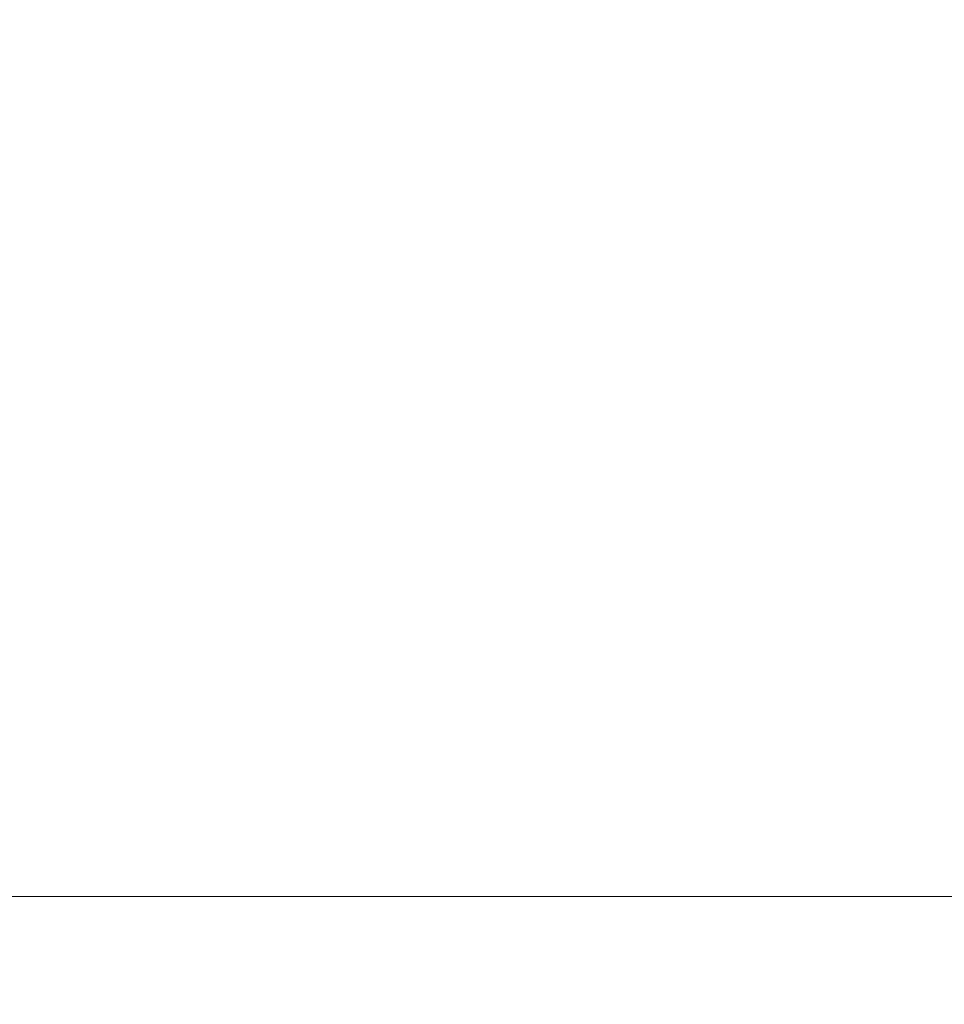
# Model space of a CAD drawing. Header units: millimetres. Extents: x -1000 to -340, y -753 to -30.
# Tile 6 of 256: x -910.1066 to -910.0124, y -642.8455 to -642.7452. Entities that reach past the tile are written whole.
import ezdxf

# ---------------------------------------------------------------- set-up
doc = ezdxf.new("R2010")
doc.units = ezdxf.units.MM
doc.layers.add('Q-SPCQ', color=91, linetype='Continuous')

# ---------------------------------------------------------------- blocks, each defined once
blk = doc.blocks.new('FamilyGeomCombination_36025-View 1')
at = {"layer": 'Q-SPCQ', "lineweight": 9}
mesh = blk.add_polyface(dxfattribs=at)
corners = [(-340, -642.83453, 1216.81323), (-340, -29.83453, 1216.81323), (-1000.00001, -29.83453, 1216.81323), (-1000.00001, -642.83453, 1216.81323)]
mesh.append_faces([[corners[k] for k in face] for face in [(0, 1, 2, 3)]])
mesh = blk.add_polyface(dxfattribs=at)
corners = [(-1000.00001, -642.83453, -624.18675), (-1000.00001, -29.83453, -624.18675), (-340, -29.83453, -624.18675), (-340, -642.83453, -624.18675)]
mesh.append_faces([[corners[k] for k in face] for face in [(0, 1, 2, 3)]])
mesh = blk.add_polyface(dxfattribs=at)
corners = [(-340, -642.83453, 1216.81323), (-1000.00001, -642.83453, 1216.81323), (-1000.00001, -642.83453, -624.18675), (-340, -642.83453, -624.18675), (-909.99998, -642.83453, 1141.81323), (-390, -642.83453, 1141.81323), (-390, -642.83453, -524.18675), (-909.99998, -642.83453, -524.18675)]
mesh.append_faces([[corners[k] for k in face] for face in [(0, 5, 6, 3), (3, 6, 7, 2)]], dxfattribs={"vtx0": -1, "vtx2": -1})
mesh.append_faces([[corners[k] for k in face] for face in [(4, 5, 0, 1), (7, 4, 1, 2)]], dxfattribs={"vtx1": -1, "vtx3": -1})
blk = doc.blocks.new('FamilyGeomCombination_36087-View 1')
at = {"layer": 'Q-SPCQ', "lineweight": 9}
mesh = blk.add_polyface(dxfattribs=at)
corners = [(-340, -642.83453, 1216.81323), (-340, -642.83453, -624.18675), (-1000.00001, -642.83453, -624.18675), (-1000.00001, -642.83453, 1216.81323), (-390, -642.83453, 1141.81323), (-909.99998, -642.83453, 1141.81323), (-909.99998, -642.83453, -524.18675), (-390, -642.83453, -524.18675)]
mesh.append_faces([[corners[k] for k in face] for face in [(3, 5, 6, 2), (5, 3, 0, 4)]], dxfattribs={"vtx0": -1, "vtx2": -1})
mesh.append_faces([[corners[k] for k in face] for face in [(1, 2, 6, 7), (7, 4, 0, 1)]], dxfattribs={"vtx1": -1, "vtx3": -1})
mesh = blk.add_polyface(dxfattribs=at)
corners = [(-340, -692.83453, 1216.81323), (-340, -642.83453, 1216.81323), (-1000.00001, -642.83453, 1216.81323), (-1000.00001, -692.83453, 1216.81323)]
mesh.append_faces([[corners[k] for k in face] for face in [(0, 1, 2, 3)]])
mesh = blk.add_polyface(dxfattribs=at)
corners = [(-1000.00001, -692.83453, -624.18675), (-1000.00001, -642.83453, -624.18675), (-340, -642.83453, -624.18675), (-340, -692.83453, -624.18675)]
mesh.append_faces([[corners[k] for k in face] for face in [(0, 1, 2, 3)]])

msp = doc.modelspace()

# ---------------------------------------------------------------- block references
at = {"layer": 'Q-SPCQ', "lineweight": 9}
for name in ['FamilyGeomCombination_36025-View 1', 'FamilyGeomCombination_36087-View 1']:
    msp.add_blockref(name, (0, 0), dxfattribs=at)

doc.saveas('drawing.dxf')
